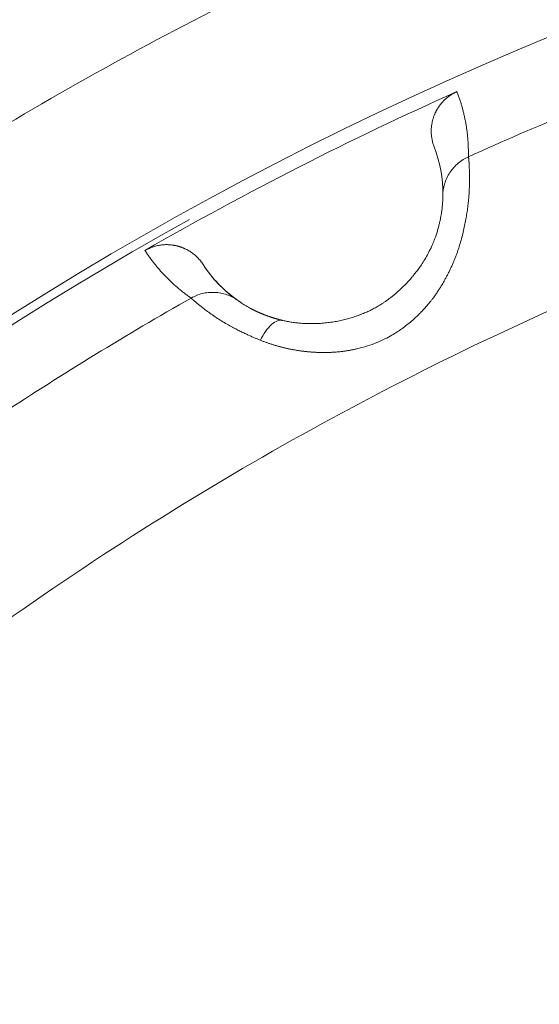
# Model space of a CAD drawing. Header units: millimetres. Extents: x 51337 to 61814, y -21781 to -12277.
# Tile 225 of 256: x 59234 to 59240, y -20688 to -20677. Entities that reach past the tile are written whole.
import ezdxf

# ---------------------------------------------------------------- set-up
doc = ezdxf.new("R2010")
doc.units = ezdxf.units.MM
doc.header["$LTSCALE"] = 0.3175
doc.layers.add('1轮廓实线层', color=7, linetype='Continuous', lineweight=18)

msp = doc.modelspace()

# ---------------------------------------------------------------- linework, layer by layer
at = {"layer": '1轮廓实线层'}
for radius, start, end in [(117.32051, 300.7584308, 103.5504853), (40, 288.773642, 251.226405), (39.90067, 119.006664, 186.483245)]:
    msp.add_arc((59255.29339, -20713.97664), radius, start, end, dxfattribs=at)
for points, degree, knots in [([(59243.29339, -20762.51529), (59241.8275, -20762.15288), (59240.37805, -20761.72403), (59237.5239, -20760.73694), (59236.11919, -20760.1787), (59233.36605, -20758.93742), (59232.01761, -20758.25438), (59229.38807, -20756.7691), (59228.10696, -20755.96686), (59225.62259, -20754.24976), (59224.41932, -20753.3349), (59222.10049, -20751.40006), (59220.98493, -20750.38008), (59218.85067, -20748.24337), (59217.83198, -20747.12665), (59215.89979, -20744.80561), (59214.98631, -20743.60129), (59213.27205, -20741.11495), (59212.47128, -20739.83293), (59210.98901, -20737.20168), (59210.30752, -20735.85247), (59209.06939, -20733.0979), (59208.51277, -20731.69256), (59207.52894, -20728.83727), (59207.10175, -20727.38733), (59206.3803, -20724.45474), (59206.08605, -20722.9721), (59205.63289, -20719.98626), (59205.47399, -20718.48307), (59205.29284, -20715.46848), (59205.27059, -20713.95708), (59205.36294, -20710.93847), (59205.47753, -20709.43125), (59205.84261, -20706.43337), (59206.0931, -20704.94271), (59206.72792, -20701.99016), (59207.11225, -20700.52827), (59208.01161, -20697.64527), (59208.52663, -20696.22415), (59209.68315, -20693.43434), (59210.32464, -20692.06565), (59211.72882, -20689.39192), (59212.49151, -20688.08688), (59214.13185, -20685.55116), (59215.00949, -20684.32048), (59216.87252, -20681.94358), (59217.85791, -20680.79735), (59219.92836, -20678.59876), (59221.01341, -20677.54639), (59223.27429, -20675.54414), (59224.45011, -20674.59426), (59226.88287, -20672.80478), (59228.1398, -20671.96518), (59230.72449, -20670.40314), (59232.05224, -20669.68071), (59234.76766, -20668.35894), (59236.15533, -20667.7596), (59238.97919, -20666.68893), (59240.4154, -20666.21761), (59243.32455, -20665.40682), (59244.79751, -20665.06737), (59247.76809, -20664.52313), (59249.26572, -20664.31834), (59252.27336, -20664.04509), (59253.78337, -20663.97664), (59255.29339, -20663.97664)], 3, [0, 0, 0, 0, 0.03125, 0.03125, 0.0625, 0.0625, 0.09375, 0.09375, 0.125, 0.125, 0.15625, 0.15625, 0.1875, 0.1875, 0.21875, 0.21875, 0.25, 0.25, 0.28125, 0.28125, 0.3125, 0.3125, 0.34375, 0.34375, 0.375, 0.375, 0.40625, 0.40625, 0.4375, 0.4375, 0.46875, 0.46875, 0.5, 0.5, 0.53125, 0.53125, 0.5625, 0.5625, 0.59375, 0.59375, 0.625, 0.625, 0.65625, 0.65625, 0.6875, 0.6875, 0.71875, 0.71875, 0.75, 0.75, 0.78125, 0.78125, 0.8125, 0.8125, 0.84375, 0.84375, 0.875, 0.875, 0.90625, 0.90625, 0.9375, 0.9375, 0.96875, 0.96875, 1, 1, 1, 1]), ([(59255.29339, -20672.07871), (59254.04905, -20672.07871), (59252.80472, -20672.13418), (59250.32593, -20672.35562), (59249.09147, -20672.52159), (59246.64222, -20672.96272), (59245.42743, -20673.23787), (59243.02714, -20673.89518), (59241.84164, -20674.27733), (59239.50936, -20675.1456), (59238.36258, -20675.63173), (59236.1168, -20676.70408), (59235.01782, -20677.29032), (59232.87638, -20678.55825), (59231.83391, -20679.23995), (59229.81378, -20680.69339), (59228.83611, -20681.46514), (59226.95332, -20683.09257), (59226.0482, -20683.94826), (59224.31769, -20685.73676), (59223.49229, -20686.66959), (59221.92778, -20688.60498), (59221.18866, -20689.60755), (59219.80257, -20691.67447), (59219.15559, -20692.73883), (59217.95891, -20694.92089), (59217.4092, -20696.03859), (59216.41143, -20698.31848), (59215.96335, -20699.48066), (59215.1724, -20701.84028), (59214.82951, -20703.03772), (59214.39612, -20704.85321), (59214.26513, -20705.46159), (59214.08908, -20706.37808), (59214.00615, -20706.8373), (59213.91837, -20707.37458), (59213.87673, -20707.64358), (59213.85647, -20707.77816), (59213.84648, -20707.84547), (59213.84152, -20707.87913), (59213.83905, -20707.89597), (59213.83782, -20707.90438), (59213.8372, -20707.90859), (59213.83689, -20707.91069), (59213.83674, -20707.91175), (59213.83667, -20707.9122), (59213.83663, -20707.9125), (59213.8366, -20707.91269), (59213.70937, -20708.78254), (59213.6062, -20709.67892), (59213.45719, -20711.52223), (59213.41134, -20712.46916), (59213.38646, -20714.40966), (59213.40743, -20715.40323), (59213.5258, -20717.43177), (59213.62322, -20718.46674), (59213.9041, -20720.57141), (59214.08758, -20721.6411), (59214.54995, -20723.80696), (59214.82886, -20724.90312), (59215.49102, -20727.112), (59215.87428, -20728.22472), (59216.75334, -20730.45506), (59217.24915, -20731.57269), (59218.36046, -20733.79945), (59218.97597, -20734.90857), (59220.33249, -20737.10317), (59221.07351, -20738.18863), (59222.68513, -20740.31905), (59223.55575, -20741.36399), (59225.42857, -20743.39496), (59226.4308, -20744.38098), (59228.56636, -20746.2743), (59229.69972, -20747.1816), (59231.4956, -20748.46786), (59232.72477, -20749.30046), (59234.66208, -20750.46658), (59236.69018, -20751.54178), (59238.80563, -20752.51786), (59241.00428, -20753.38663), (59242.52227, -20753.88883), (59243.29339, -20754.11934)], 3, [0, 0, 0, 0, 0.03125, 0.03125, 0.0625, 0.0625, 0.09375, 0.09375, 0.125, 0.125, 0.15625, 0.15625, 0.1875, 0.1875, 0.21875, 0.21875, 0.25, 0.25, 0.28125, 0.28125, 0.3125, 0.3125, 0.34375, 0.34375, 0.375, 0.375, 0.40625, 0.40625, 0.4375, 0.4375, 0.46875, 0.46875, 0.484375, 0.484375, 0.4921875, 0.49609375, 0.49804687, 0.49902344, 0.49951172, 0.49975586, 0.49987793, 0.49993896, 0.49996948, 0.49998474, 0.49999237, 0.49999619, 0.49999619, 0.5, 0.5, 0.53125, 0.53125, 0.5625, 0.5625, 0.59375, 0.59375, 0.625, 0.625, 0.65625, 0.65625, 0.6875, 0.6875, 0.71875, 0.71875, 0.75, 0.75, 0.78125, 0.78125, 0.8125, 0.8125, 0.84375, 0.84375, 0.875, 0.875, 0.90625, 0.90625, 0.921875, 0.9375, 0.953125, 0.96875, 0.984375, 1, 1, 1, 1]), ([(59239.02309, -20677.60737), (59239.01985, -20677.60884), (59239.01337, -20677.61179), (59239.00376, -20677.61648), (59238.99421, -20677.62139), (59238.98474, -20677.62652), (59238.97535, -20677.63186), (59238.96606, -20677.63742), (59238.95687, -20677.6432), (59238.94778, -20677.64919), (59238.93882, -20677.65538), (59238.92997, -20677.66178), (59238.92126, -20677.66838), (59238.91269, -20677.67518), (59238.90426, -20677.68216), (59238.89598, -20677.68934), (59238.88786, -20677.69669), (59238.8799, -20677.70422), (59238.87211, -20677.71192), (59238.8645, -20677.71979), (59238.85707, -20677.72781), (59238.84982, -20677.73598), (59238.84277, -20677.7443), (59238.83591, -20677.75275), (59238.82925, -20677.76133), (59238.82279, -20677.77004), (59238.81654, -20677.77886), (59238.81049, -20677.78779), (59238.80466, -20677.79682), (59238.79904, -20677.80594), (59238.79364, -20677.81515), (59238.78846, -20677.82443), (59238.78349, -20677.83379), (59238.77874, -20677.8432), (59238.77422, -20677.85267), (59238.76991, -20677.86218), (59238.76455, -20677.87472), (59238.75618, -20677.89609), (59238.74431, -20677.93249), (59238.73202, -20677.98724), (59238.72747, -20678.03694), (59238.72753, -20678.07455), (59238.72834, -20678.09457), (59238.73002, -20678.11509), (59238.7326, -20678.13602), (59238.73615, -20678.1573), (59238.74071, -20678.17882), (59238.74634, -20678.20049), (59238.75296, -20678.22224), (59238.75825, -20678.23655), (59238.76091, -20678.24375)], 3, [0, 0, 0, 0, 0.01404919, 0.02814994, 0.04229884, 0.05649243, 0.07072713, 0.08499934, 0.09930536, 0.11364147, 0.12800388, 0.14238875, 0.15679221, 0.17121036, 0.18563926, 0.20007496, 0.21451348, 0.22895085, 0.24338309, 0.25780621, 0.27221624, 0.28660924, 0.30098126, 0.31532841, 0.32964682, 0.34393265, 0.35818213, 0.37239152, 0.38655715, 0.4006754, 0.41474271, 0.42875563, 0.44271074, 0.45660472, 0.47043434, 0.48419644, 0.49788797, 0.52435295, 0.57490214, 0.64910933, 0.74573826, 0.77138153, 0.79779206, 0.82492593, 0.85273539, 0.88116896, 0.9101717, 0.93968548, 0.96964936, 1, 1, 1, 1]), ([(59239.02309, -20677.60737), (59239.02574, -20677.61433), (59239.03104, -20677.62823), (59239.03868, -20677.64918), (59239.0461, -20677.67015), (59239.05326, -20677.69117), (59239.06018, -20677.71221), (59239.06685, -20677.73329), (59239.07327, -20677.7544), (59239.07944, -20677.77555), (59239.08537, -20677.79673), (59239.09106, -20677.81794), (59239.0965, -20677.83918), (59239.10169, -20677.86046), (59239.10664, -20677.88177), (59239.11135, -20677.90312), (59239.11581, -20677.9245), (59239.12003, -20677.94591), (59239.124, -20677.96735), (59239.12774, -20677.98882), (59239.13123, -20678.01033), (59239.13448, -20678.03187), (59239.13748, -20678.05345), (59239.14025, -20678.07505), (59239.14278, -20678.09669), (59239.14506, -20678.11836), (59239.14711, -20678.14006), (59239.14891, -20678.1618), (59239.15048, -20678.18356), (59239.1518, -20678.20536), (59239.15289, -20678.2272), (59239.15374, -20678.24906), (59239.15435, -20678.27096), (59239.15473, -20678.29288), (59239.15486, -20678.31485), (59239.15477, -20678.33683), (59239.15452, -20678.35156), (59239.15439, -20678.35891)], 3, [0, 0, 0, 0, 0.03018537, 0.06027569, 0.09027096, 0.1201712, 0.14997641, 0.17968661, 0.2093018, 0.23882201, 0.26824723, 0.29757747, 0.32681276, 0.35595309, 0.38499849, 0.41394895, 0.4428045, 0.47156513, 0.50023088, 0.52880173, 0.55727771, 0.58565883, 0.6139451, 0.64213653, 0.67023313, 0.69823491, 0.72614188, 0.75395407, 0.78167147, 0.8092941, 0.83682197, 0.8642551, 0.8915935, 0.91883717, 0.94598614, 0.97304041, 1, 1, 1, 1]), ([(59236.76306, -20680.47089), (59236.76835, -20680.47297), (59236.77892, -20680.47713), (59236.7949, -20680.48322), (59236.81094, -20680.48918), (59236.82704, -20680.49501), (59236.8432, -20680.5007), (59236.85942, -20680.50626), (59236.87569, -20680.51169), (59236.89203, -20680.51697), (59236.90841, -20680.52212), (59236.92484, -20680.52714), (59236.94133, -20680.53201), (59236.95786, -20680.53675), (59236.97444, -20680.54135), (59236.99106, -20680.5458), (59237.00772, -20680.55012), (59237.02442, -20680.5543), (59237.04116, -20680.55833), (59237.05793, -20680.56223), (59237.07474, -20680.56598), (59237.09157, -20680.56958), (59237.10844, -20680.57304), (59237.12534, -20680.57636), (59237.14226, -20680.57954), (59237.15921, -20680.58256), (59237.17617, -20680.58544), (59237.19316, -20680.58818), (59237.21017, -20680.59076), (59237.22719, -20680.5932), (59237.24423, -20680.59549), (59237.26127, -20680.59763), (59237.27833, -20680.59962), (59237.2954, -20680.60147), (59237.31247, -20680.60315), (59237.32955, -20680.60469), (59237.34663, -20680.60608), (59237.3637, -20680.60731), (59237.38078, -20680.60839), (59237.39786, -20680.60932), (59237.41493, -20680.61009), (59237.43199, -20680.61071), (59237.44904, -20680.61118), (59237.46608, -20680.61148), (59237.48311, -20680.61163), (59237.50012, -20680.61163), (59237.51711, -20680.61146), (59237.53409, -20680.61114), (59237.55104, -20680.61066), (59237.56797, -20680.61002), (59237.58488, -20680.60922), (59237.60176, -20680.60827), (59237.61861, -20680.60715), (59237.63543, -20680.60587), (59237.65222, -20680.60442), (59237.66897, -20680.60282), (59237.68568, -20680.60105), (59237.70236, -20680.59912), (59237.719, -20680.59703), (59237.7356, -20680.59477), (59237.75215, -20680.59234), (59237.76866, -20680.58975), (59237.78511, -20680.587), (59237.80152, -20680.58408), (59237.81788, -20680.58099), (59237.83418, -20680.57773), (59237.85043, -20680.57431), (59237.90381, -20680.56246), (59237.98876, -20680.53945), (59238.09836, -20680.49985), (59238.19163, -20680.45777), (59238.26961, -20680.41572), (59238.33356, -20680.37625), (59238.3919, -20680.33657), (59238.4471, -20680.29538), (59238.50111, -20680.25082), (59238.54961, -20680.20717), (59238.59292, -20680.16507), (59238.63134, -20680.12505), (59238.66516, -20680.08757), (59238.69466, -20680.05303), (59238.7201, -20680.02175), (59238.74171, -20679.99402), (59238.75969, -20679.97006), (59238.77424, -20679.95006), (59238.78548, -20679.93415), (59238.79357, -20679.92247), (59238.80169, -20679.91043), (59238.81074, -20679.89655), (59238.82175, -20679.87938), (59238.83259, -20679.86208), (59238.84327, -20679.84466), (59238.85379, -20679.82713), (59238.86414, -20679.80947), (59238.87432, -20679.7917), (59238.88434, -20679.77382), (59238.89419, -20679.75583), (59238.90387, -20679.73773), (59238.91338, -20679.71954), (59238.92271, -20679.70124), (59238.93187, -20679.68285), (59238.94086, -20679.66437), (59238.94966, -20679.6458), (59238.9583, -20679.62714), (59238.96675, -20679.6084), (59238.97502, -20679.58957), (59238.9831, -20679.57066), (59238.99101, -20679.55167), (59238.99873, -20679.5326), (59239.00626, -20679.51345), (59239.0136, -20679.49422), (59239.02075, -20679.47492), (59239.02771, -20679.45554), (59239.03448, -20679.43609), (59239.04105, -20679.41659), (59239.04743, -20679.39704), (59239.05965, -20679.35833), (59239.07645, -20679.3005), (59239.09571, -20679.22443), (59239.11222, -20679.14944), (59239.12627, -20679.07618), (59239.13809, -20679.00507), (59239.14778, -20678.93628), (59239.15397, -20678.88539), (59239.15779, -20678.84678), (59239.16038, -20678.81557), (59239.16324, -20678.77373), (59239.16579, -20678.72256), (59239.16745, -20678.66431), (59239.16779, -20678.60891), (59239.16726, -20678.56369), (59239.16652, -20678.53295), (59239.16595, -20678.5105), (59239.16554, -20678.49221), (59239.16496, -20678.47496), (59239.16432, -20678.45923), (59239.16363, -20678.44498), (59239.1629, -20678.43213), (59239.16215, -20678.4206), (59239.1614, -20678.41032), (59239.16066, -20678.40122), (59239.15993, -20678.39322), (59239.15922, -20678.38625), (59239.15853, -20678.38023), (59239.15787, -20678.37509), (59239.15724, -20678.37077), (59239.15663, -20678.36718), (59239.15605, -20678.36426), (59239.15549, -20678.36196), (59239.15494, -20678.36016), (59239.15457, -20678.35932), (59239.15439, -20678.35891)], 3, [0, 0, 0, 0, 0.00396949, 0.00792271, 0.01186003, 0.01578181, 0.01968837, 0.02358008, 0.02745725, 0.0313202, 0.03516926, 0.03900472, 0.04282688, 0.04663604, 0.05043247, 0.05421644, 0.05798822, 0.06174807, 0.06549624, 0.06923297, 0.07295849, 0.07667304, 0.08037682, 0.08407006, 0.08775297, 0.09142573, 0.09508856, 0.09874162, 0.10238511, 0.1060192, 0.10964406, 0.11325986, 0.11686675, 0.12046488, 0.1240544, 0.12763547, 0.1312082, 0.13477275, 0.13832923, 0.14187778, 0.14541851, 0.14895154, 0.15247698, 0.15599495, 0.15950555, 0.16300889, 0.16650507, 0.1699942, 0.17347637, 0.1769517, 0.18042028, 0.18388221, 0.18733759, 0.19078653, 0.1942291, 0.19766542, 0.20109558, 0.20451967, 0.20793779, 0.21135004, 0.21475652, 0.21815732, 0.22155254, 0.22494229, 0.22832666, 0.23170577, 0.23507971, 0.2384486, 0.26502365, 0.2885821, 0.30926625, 0.32719573, 0.34242454, 0.35495638, 0.3701079, 0.38432118, 0.39758022, 0.40987019, 0.42117599, 0.43148216, 0.44077349, 0.44903538, 0.45625422, 0.46241758, 0.46751449, 0.47153556, 0.4744733, 0.47632223, 0.48054164, 0.48477242, 0.48901472, 0.4932687, 0.49753453, 0.50181238, 0.50610245, 0.51040494, 0.51472008, 0.51904807, 0.52338918, 0.52774364, 0.53211174, 0.53649375, 0.54088998, 0.54530077, 0.54972665, 0.55416822, 0.55862608, 0.56310085, 0.56759318, 0.57210371, 0.5766331, 0.58118203, 0.58575112, 0.59034034, 0.59494933, 0.59957775, 0.60422533, 0.622501, 0.64100319, 0.65970204, 0.67856197, 0.69757308, 0.71674304, 0.73607139, 0.74201651, 0.75161379, 0.76490257, 0.7819314, 0.80275304, 0.82690073, 0.84607376, 0.86019508, 0.86921539, 0.87888546, 0.88827987, 0.8973966, 0.90623394, 0.91479041, 0.92306478, 0.93105596, 0.93876294, 0.94618481, 0.95332069, 0.96016969, 0.96673093, 0.97300346, 0.97898633, 0.98467851, 0.99007894, 0.99518648, 1, 1, 1, 1]), ([(59238.86057, -20678.80573), (59238.86128, -20678.76119), (59238.8681, -20678.71495), (59238.8886, -20678.64702), (59238.89712, -20678.62463), (59238.91745, -20678.58108), (59238.92925, -20678.55993), (59238.95579, -20678.51956), (59238.97054, -20678.50034), (59239.00248, -20678.46441), (59239.01967, -20678.44769), (59239.07395, -20678.4019), (59239.11374, -20678.37727), (59239.15439, -20678.35891)], 3, [0, 0, 0, 0, 0.25, 0.25, 0.375, 0.375, 0.5, 0.5, 0.625, 0.625, 0.75, 0.75, 1, 1, 1, 1]), ([(59238.86057, -20678.80573), (59238.86056, -20678.80636), (59238.86055, -20678.80764), (59238.86054, -20678.80998), (59238.86054, -20678.81272), (59238.86054, -20678.81596), (59238.86054, -20678.81972), (59238.86052, -20678.82407), (59238.86048, -20678.82906), (59238.8604, -20678.83475), (59238.86021, -20678.8443), (59238.85974, -20678.85924), (59238.85861, -20678.88175), (59238.85701, -20678.90436), (59238.85507, -20678.92623), (59238.85294, -20678.94683), (59238.85013, -20678.97028), (59238.84648, -20678.99675), (59238.8418, -20679.02635), (59238.83589, -20679.05919), (59238.8285, -20679.09534), (59238.81928, -20679.13523), (59238.80802, -20679.17831), (59238.79461, -20679.22391), (59238.78202, -20679.26231), (59238.77088, -20679.29376), (59238.76132, -20679.31943), (59238.74908, -20679.35034), (59238.73366, -20679.3865), (59238.70959, -20679.43848), (59238.67665, -20679.50151), (59238.63547, -20679.56993), (59238.59655, -20679.62798), (59238.56147, -20679.67594), (59238.53149, -20679.71417), (59238.50757, -20679.74305), (59238.47404, -20679.78197), (59238.42187, -20679.83834), (59238.34591, -20679.91066), (59238.26977, -20679.97353), (59238.21159, -20680.01599), (59238.16587, -20680.04687), (59238.12321, -20680.07371), (59238.07318, -20680.1023), (59238.02351, -20680.12794), (59237.97226, -20680.15176), (59237.91896, -20680.17391), (59237.86314, -20680.19443), (59237.80659, -20680.21266), (59237.748, -20680.22905), (59237.68675, -20680.24359), (59237.62222, -20680.25612), (59237.55534, -20680.26625), (59237.48629, -20680.27372), (59237.41529, -20680.27829), (59237.35818, -20680.2794), (59237.31549, -20680.27888), (59237.28756, -20680.27804), (59237.25979, -20680.2767), (59237.2322, -20680.27487), (59237.2048, -20680.27255), (59237.17761, -20680.26973), (59237.15064, -20680.26643), (59237.12391, -20680.26264), (59237.09742, -20680.25837), (59237.07121, -20680.25361), (59237.04524, -20680.2484), (59237.02827, -20680.24455), (59237.01976, -20680.24261)], 3, [0, 0, 0, 0, 0.00751198, 0.01531794, 0.02341576, 0.03180324, 0.0404781, 0.04943797, 0.05868034, 0.06820254, 0.07800175, 0.10242285, 0.12645135, 0.15008471, 0.16454639, 0.17970648, 0.19553392, 0.21199441, 0.22905101, 0.24666455, 0.26479444, 0.28340019, 0.30295492, 0.32206632, 0.3407608, 0.34874708, 0.35858449, 0.37023116, 0.38363926, 0.39876441, 0.42719331, 0.45185335, 0.47297581, 0.4906769, 0.50501197, 0.51600918, 0.52368311, 0.55004174, 0.58294192, 0.61442327, 0.63503679, 0.64482086, 0.66180234, 0.67826861, 0.69423824, 0.70972837, 0.72673888, 0.74375887, 0.76078258, 0.77780121, 0.79613146, 0.81507863, 0.83464835, 0.85485177, 0.87570801, 0.89724885, 0.90566321, 0.9140904, 0.92253378, 0.93099709, 0.93948444, 0.94800035, 0.95654973, 0.96513792, 0.97377068, 0.98245415, 0.99119493, 1, 1, 1, 1]), ([(59235.43345, -20679.43638), (59235.51224, -20679.39111), (59235.7005, -20679.36043), (59235.79974, -20679.38396), (59235.84829, -20679.39547), (59235.89592, -20679.41788), (59236.02467, -20679.47847), (59236.10251, -20679.59847)], 2, [0, 0, 0, 0.25, 0.5, 0.5, 0.75, 0.75, 1, 1, 1]), ([(59235.9643, -20679.98434), (59235.95828, -20679.98012), (59235.94621, -20679.97168), (59235.92837, -20679.95883), (59235.91068, -20679.94581), (59235.89317, -20679.93262), (59235.87581, -20679.91925), (59235.85862, -20679.90571), (59235.8416, -20679.892), (59235.82474, -20679.87811), (59235.80805, -20679.86405), (59235.79153, -20679.84982), (59235.77517, -20679.83541), (59235.75898, -20679.82082), (59235.74296, -20679.80606), (59235.72711, -20679.79112), (59235.71142, -20679.77601), (59235.69591, -20679.76072), (59235.68056, -20679.74525), (59235.66538, -20679.72961), (59235.65037, -20679.71379), (59235.63553, -20679.69779), (59235.62085, -20679.68162), (59235.60635, -20679.66526), (59235.59202, -20679.64873), (59235.57786, -20679.63202), (59235.56387, -20679.61514), (59235.55004, -20679.59807), (59235.5364, -20679.58082), (59235.52292, -20679.5634), (59235.50961, -20679.54579), (59235.49648, -20679.52801), (59235.48352, -20679.51004), (59235.47073, -20679.4919), (59235.45812, -20679.47357), (59235.44566, -20679.45507), (59235.43753, -20679.44261), (59235.43345, -20679.43638)], 3, [0, 0, 0, 0, 0.02695908, 0.05401288, 0.0811614, 0.10840467, 0.13574268, 0.16317545, 0.190703, 0.21832533, 0.24604247, 0.27385441, 0.30176118, 0.32976278, 0.35785923, 0.38605054, 0.41433672, 0.44271778, 0.47119373, 0.49976459, 0.52843036, 0.55719106, 0.58604669, 0.61499728, 0.64404282, 0.67318333, 0.70241882, 0.73174931, 0.76117479, 0.79069529, 0.82031081, 0.85002137, 0.87982697, 0.90972762, 0.93972334, 0.96981413, 1, 1, 1, 1]), ([(59236.49106, -20680.00414), (59236.47312, -20679.99131), (59236.45563, -20679.97822), (59236.32388, -20679.87551), (59236.22882, -20679.7753), (59236.1341, -20679.64558), (59236.11945, -20679.6244), (59236.10537, -20679.6029)], 3, [0, 0, 0, 0, 0.11109228, 0.11109228, 0.85706814, 0.85706814, 1, 1, 1, 1]), ([(59235.9643, -20679.98434), (59236.00305, -20679.96225), (59236.04636, -20679.94454), (59236.11532, -20679.92754), (59236.13895, -20679.92346), (59236.18679, -20679.91874), (59236.21101, -20679.91811), (59236.25928, -20679.92036), (59236.28332, -20679.92325), (59236.3305, -20679.93241), (59236.35363, -20679.93867), (59236.42064, -20679.96202), (59236.46205, -20679.98368), (59236.4985, -20680.00929)], 3, [0, 0, 0, 0, 0.25, 0.25, 0.375, 0.375, 0.5, 0.5, 0.625, 0.625, 0.75, 0.75, 1, 1, 1, 1]), ([(59235.9643, -20679.98434), (59235.96454, -20679.98463), (59235.96503, -20679.98521), (59235.96605, -20679.98632), (59235.96734, -20679.98765), (59235.96894, -20679.98924), (59235.97087, -20679.99111), (59235.97319, -20679.9933), (59235.97591, -20679.99583), (59235.97909, -20679.99872), (59235.98274, -20680.00201), (59235.98692, -20680.00573), (59235.99166, -20680.00989), (59235.99701, -20680.01452), (59236.003, -20680.01966), (59236.00967, -20680.02532), (59236.01708, -20680.03153), (59236.02526, -20680.03831), (59236.03881, -20680.0494), (59236.06052, -20680.06696), (59236.09469, -20680.09401), (59236.13968, -20680.12836), (59236.19324, -20680.16744), (59236.2526, -20680.20819), (59236.31334, -20680.24713), (59236.37612, -20680.28472), (59236.43551, -20680.31771), (59236.48954, -20680.34597), (59236.53668, -20680.36966), (59236.58162, -20680.39132), (59236.62397, -20680.41096), (59236.66342, -20680.4286), (59236.69968, -20680.44432), (59236.73246, -20680.45819), (59236.75333, -20680.46685), (59236.76306, -20680.47089)], 3, [0, 0, 0, 0, 0.01071771, 0.02203123, 0.03393788, 0.04643502, 0.05952005, 0.07319044, 0.08744376, 0.10227762, 0.11768973, 0.13367789, 0.15023994, 0.16737379, 0.18507736, 0.20334859, 0.22218538, 0.24158557, 0.2615469, 0.31232615, 0.371603, 0.43924257, 0.5150676, 0.58163461, 0.64470863, 0.70430234, 0.76044006, 0.80090573, 0.83825972, 0.8725591, 0.90385887, 0.93221011, 0.95765863, 0.98024414, 1, 1, 1, 1]), ([(59237.01976, -20680.24261), (59237.01566, -20680.24164), (59237.00747, -20680.23971), (59236.99542, -20680.23674), (59236.98358, -20680.23372), (59236.97195, -20680.23067), (59236.96054, -20680.22757), (59236.94935, -20680.22445), (59236.93836, -20680.22129), (59236.92758, -20680.21811), (59236.917, -20680.21491), (59236.90663, -20680.21168), (59236.89645, -20680.20844), (59236.88648, -20680.20519), (59236.8767, -20680.20193), (59236.86712, -20680.19867), (59236.85772, -20680.1954), (59236.84852, -20680.19213), (59236.8395, -20680.18886), (59236.83067, -20680.1856), (59236.82202, -20680.18235), (59236.81355, -20680.1791), (59236.80526, -20680.17587), (59236.79714, -20680.17265), (59236.7892, -20680.16945), (59236.78142, -20680.16626), (59236.77382, -20680.1631), (59236.76638, -20680.15996), (59236.75911, -20680.15684), (59236.75199, -20680.15374), (59236.74504, -20680.15068), (59236.73825, -20680.14764), (59236.73161, -20680.14463), (59236.72512, -20680.14166), (59236.71878, -20680.13872), (59236.71259, -20680.13581), (59236.70655, -20680.13293), (59236.70065, -20680.13009), (59236.6949, -20680.12729), (59236.68928, -20680.12453), (59236.6838, -20680.1218), (59236.67846, -20680.11912), (59236.67325, -20680.11647), (59236.66817, -20680.11387), (59236.66322, -20680.11131), (59236.65839, -20680.10879), (59236.6537, -20680.10631), (59236.64168, -20680.09991), (59236.62171, -20680.08895), (59236.59474, -20680.07335), (59236.5676, -20680.05674), (59236.54659, -20680.0431), (59236.5315, -20680.03288), (59236.52144, -20680.02586), (59236.51371, -20680.02035), (59236.5079, -20680.01613), (59236.50366, -20680.01302), (59236.5006, -20680.01078), (59236.49918, -20680.00976), (59236.4985, -20680.00929)], 3, [0, 0, 0, 0, 0.0114003, 0.02273621, 0.03400884, 0.04521916, 0.05636797, 0.06745593, 0.07848359, 0.08945133, 0.10035946, 0.11120815, 0.12199747, 0.13272742, 0.1433979, 0.15400872, 0.16455963, 0.17505031, 0.18548037, 0.19584937, 0.20615684, 0.21640221, 0.22658493, 0.23670437, 0.24675987, 0.25675076, 0.26667632, 0.27653582, 0.2863285, 0.2960536, 0.30571032, 0.31529787, 0.32481545, 0.33426223, 0.3436374, 0.35294013, 0.3621696, 0.37132497, 0.38040544, 0.38941016, 0.39833833, 0.40718912, 0.41596172, 0.42465534, 0.43326918, 0.44180244, 0.45025435, 0.45862414, 0.50771855, 0.56702765, 0.63689757, 0.71770009, 0.76814214, 0.81534866, 0.85923008, 0.89970601, 0.93670342, 0.97015532, 1, 1, 1, 1]), ([(59237.01976, -20680.24261), (59237.00145, -20680.23835), (59236.95969, -20680.24029), (59236.88917, -20680.28296), (59236.81966, -20680.36425), (59236.78012, -20680.43478), (59236.76306, -20680.47089)], 3, [0, 0, 0, 0, 0.24143927, 0.49772663, 0.75401399, 1, 1, 1, 1])]:
    msp.add_open_spline(points, degree=degree, knots=knots, dxfattribs=at)
msp.add_rational_spline([(59245.29339, -20749.71009), (59188.97218, -20733.94861), (59198.17254, -20676.87032), (59255.29339, -20676.87032)], [0.885655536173, 0.376739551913, 0.385737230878, 0.912648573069], degree=3, dxfattribs=at)
for points in [[(59239.15439, -20678.35891), (59239.9319, -20678.00661), (59240.72094, -20677.67977), (59241.51984, -20677.37911)], [(59235.43345, -20679.43638), (59236.59814, -20678.7667), (59237.79673, -20678.15599), (59239.02309, -20677.60737)], [(59238.76091, -20678.24375), (59238.8272, -20678.41617), (59238.86381, -20678.60179), (59238.86057, -20678.80573)], [(59238.76177, -20678.24601), (59238.76384, -20678.25141), (59238.76587, -20678.25682), (59238.76788, -20678.26224)], [(59236.4985, -20680.00929), (59236.33163, -20679.89206), (59236.20301, -20679.75338), (59236.10251, -20679.59847)], [(59233.78124, -20681.32212), (59234.49407, -20680.85252), (59235.22227, -20680.40628), (59235.9643, -20679.98434)]]:
    msp.add_open_spline(points, degree=3, dxfattribs=at)

doc.saveas('drawing.dxf')
